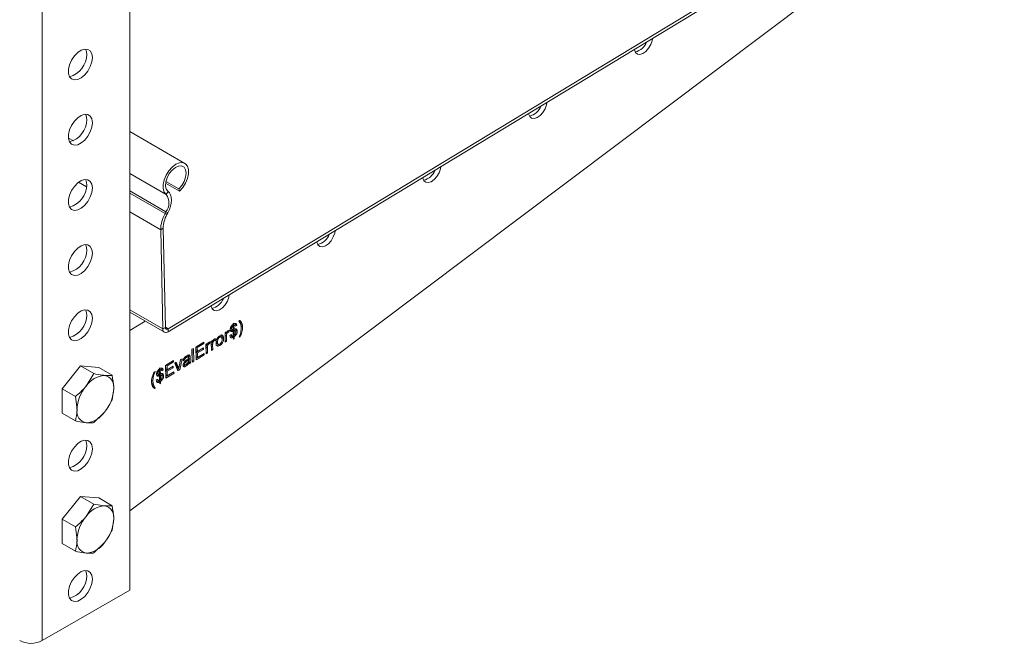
# Model space of a CAD drawing. Header units: millimetres. Extents: x 331 to 1422, y -285 to 997.
# Tile 3 of 11: x 711 to 957, y -90 to 66. Entities that reach past the tile are written whole.
import ezdxf

# ---------------------------------------------------------------- set-up
doc = ezdxf.new("R2010")
doc.units = ezdxf.units.MM

msp = doc.modelspace()

# ---------------------------------------------------------------- linework, layer by layer
at = {"color": 7, "linetype": 'Continuous', "lineweight": 15}
for p, q in [((738.09, 216.92), (738.09, -77.07)), ((957.1, 115.28), (747.72, -11.64)), ((957.12, 114.55), (747.74, -12.37)), ((738.09, -57.25), (942.9, 96.87)), ((751.88, 29.83), (738.09, 37.79)), ((750.51, 22.85), (747.05, 24.85)), ((750.33, 23.45), (747.13, 25.3)), ((747.66, 22.81), (747.18, 22.05)), ((750.33, 23.45), (750.51, 22.85)), ((746.91, 17.25), (747.15, 17.69)), ((747.62, 17.47), (747.15, 17.69)), ((747.38, 17.03), (747.62, 17.47)), ((746.91, 17.25), (747.38, 17.03)), ((746.45, 13.6), (745.82, 13.21)), ((746.36, -11.65), (745.82, 13.21)), ((747, -11.26), (746.45, 13.6)), ((738.09, -7.48), (746.75, -12.48)), ((765.36, -9.65), (765.61, -9.5)), ((746.36, -11.65), (747, -11.26)), ((747.72, -11.64), (747.74, -12.37)), ((762.57, -12.24), (762.92, -12.44)), ((763.03, -12.02), (762.92, -12.44)), ((763.27, -11.4), (763.57, -11.57)), ((763.28, -12.12), (763.55, -12.27)), ((763.32, -11.6), (763.67, -11.8)), ((763.63, -12.01), (763.98, -12.22)), ((763.69, -10.73), (763.96, -10.88)), ((763.82, -10.59), (763.83, -10.81)), ((763.82, -10.59), (764.17, -10.79)), ((763.85, -11.96), (763.85, -12.14)), ((763.85, -11.96), (764.2, -12.16)), ((763.94, -10.34), (764.16, -10.21)), ((763.95, -10.51), (763.94, -10.34)), ((763.98, -11.8), (763.96, -10.88)), ((763.97, -11.61), (764.19, -11.74)), ((764.01, -13.36), (763.98, -12.22)), ((764.02, -10.3), (764.16, -10.38)), ((764.43, -10.78), (764.08, -10.57)), ((764.59, -12.18), (764.15, -11.92)), ((764.16, -10.21), (764.16, -10.38)), ((764.17, -10.79), (764.19, -11.74)), ((764.2, -12.16), (764.23, -13.23)), ((764.55, -10.52), (764.3, -10.7)), ((764.48, -10.29), (764.55, -10.52)), ((764.55, -10.52), (764.91, -10.72)), ((764.91, -10.72), (764.55, -10.98)), ((764.58, -11.66), (764.66, -11.97)), ((764.66, -11.97), (764.62, -12.26)), ((764.66, -11.97), (765.01, -12.17)), ((765.82, -10.04), (766.18, -10.24)), ((766, -10.92), (766.35, -11.12)), ((758.46, -14.72), (758.78, -14.52)), ((758.51, -17.07), (758.46, -14.72)), ((758.51, -14.69), (758.79, -14.85)), ((758.59, -14.73), (758.54, -14.89)), ((758.78, -14.52), (758.79, -14.85)), ((758.97, -14.47), (759.2, -14.6)), ((759.09, -14.35), (759.44, -14.55)), ((759.55, -14.13), (759.44, -14.55)), ((759.69, -14.74), (760.04, -14.95)), ((760.32, -13.59), (760.6, -13.75)), ((760.65, -13.5), (760.48, -13.46)), ((761.05, -13.73), (760.61, -13.47)), ((761.21, -13.79), (761.18, -14.11)), ((761.21, -13.79), (761.56, -13.99)), ((761.94, -12.61), (762.26, -12.41)), ((761.99, -14.96), (761.94, -12.61)), ((761.97, -13.29), (762, -14.54)), ((761.97, -13.29), (762.32, -13.49)), ((762, -14.54), (761.98, -14.55)), ((761.99, -12.58), (762.27, -12.74)), ((762.35, -14.74), (761.99, -14.96)), ((762, -14.54), (762.35, -14.74)), ((762.07, -12.62), (762.02, -12.78)), ((762.02, -12.78), (762.37, -12.99)), ((762.26, -12.41), (762.27, -12.74)), ((762.32, -13.49), (762.35, -14.74)), ((762.45, -12.36), (762.68, -12.49)), ((763.16, -13.33), (763.53, -13.07)), ((763.67, -13.57), (763.31, -13.69)), ((763.36, -13.19), (763.67, -13.37)), ((763.67, -13.57), (764.02, -13.77)), ((764.16, -13.17), (763.88, -13.4)), ((763.88, -13.4), (763.89, -13.7)), ((763.88, -13.4), (764.24, -13.6)), ((764, -13.1), (764.23, -13.23)), ((764.03, -14.19), (764.02, -13.77)), ((764.02, -13.93), (764.25, -14.06)), ((764.25, -14.06), (764.03, -14.19)), ((764.24, -13.6), (764.25, -14.06)), ((765.7, -13.59), (765.45, -13.74)), ((765.53, -13.49), (765.7, -13.59)), ((753.65, -16.75), (754.01, -16.53)), ((753.72, -19.97), (753.65, -16.75)), ((753.67, -16.74), (753.73, -19.55)), ((754.01, -16.53), (754.09, -19.75)), ((754.59, -16.18), (756.59, -14.97)), ((754.67, -19.4), (754.59, -16.18)), ((754.65, -16.15), (754.67, -17.1)), ((754.67, -17.1), (755.02, -17.3)), ((754.68, -16.12), (755, -16.31)), ((756.6, -15.34), (755, -16.31)), ((755, -16.31), (755.02, -17.3)), ((755.02, -17.3), (756.51, -16.4)), ((756.52, -16.77), (755.03, -17.67)), ((756.2, -16.59), (756.52, -16.77)), ((756.28, -15.16), (756.6, -15.34)), ((756.51, -16.4), (756.52, -16.77)), ((756.59, -14.97), (756.6, -15.34)), ((757.15, -15.51), (757.48, -15.31)), ((757.2, -17.86), (757.15, -15.51)), ((757.18, -16.19), (757.21, -17.44)), ((757.18, -16.19), (757.54, -16.39)), ((757.2, -15.48), (757.48, -15.64)), ((757.29, -15.52), (757.23, -15.68)), ((757.23, -15.68), (757.58, -15.89)), ((757.48, -15.31), (757.48, -15.64)), ((757.54, -16.39), (757.57, -17.64)), ((757.66, -15.26), (757.89, -15.39)), ((757.78, -15.14), (758.14, -15.34)), ((758.24, -14.92), (758.14, -15.34)), ((758.49, -15.4), (758.52, -16.65)), ((758.49, -15.4), (758.84, -15.6)), ((758.52, -16.65), (758.5, -16.66)), ((758.87, -16.85), (758.51, -17.07)), ((758.52, -16.65), (758.87, -16.85)), ((758.54, -14.89), (758.89, -15.1)), ((758.84, -15.6), (758.87, -16.85)), ((759.84, -15.27), (760.28, -15.52)), ((760.3, -15.61), (760.65, -15.82)), ((747.02, -20.77), (749.01, -19.56)), ((749.01, -19.56), (749.02, -19.93)), ((750.44, -21.03), (750.82, -19.34)), ((751.21, -19.11), (750.59, -21.87)), ((750.82, -19.34), (751.21, -19.11)), ((751.8, -19.46), (751.44, -19.64)), ((751.45, -19.26), (751.8, -19.46)), ((751.95, -18.58), (752.3, -18.78)), ((752.33, -18.47), (752.22, -18.48)), ((752.34, -18.49), (752.33, -18.47)), ((752.33, -18.47), (752.68, -18.68)), ((752.7, -18.69), (752.35, -18.48)), ((752.54, -19.26), (752.79, -19.41)), ((752.79, -19.53), (752.79, -19.41)), ((752.8, -18.21), (753.16, -18.41)), ((752.83, -18.55), (752.84, -19.05)), ((752.83, -18.55), (753.18, -18.75)), ((752.84, -19.05), (753.19, -19.26)), ((753.18, -18.75), (753.19, -19.26)), ((753.73, -19.55), (753.71, -19.56)), ((753.73, -19.55), (754.09, -19.75)), ((755.02, -18.77), (754.66, -18.99)), ((756.73, -18.15), (754.67, -19.4)), ((754.99, -17.28), (754.68, -17.47)), ((754.68, -17.47), (754.7, -18.58)), ((754.68, -17.47), (755.03, -17.67)), ((754.7, -18.58), (755.06, -18.79)), ((755.03, -17.67), (755.06, -18.79)), ((755.06, -18.79), (756.72, -17.78)), ((756.41, -17.97), (756.73, -18.15)), ((756.72, -17.78), (756.73, -18.15)), ((757.21, -17.44), (757.19, -17.45)), ((757.57, -17.64), (757.2, -17.86)), ((757.21, -17.44), (757.57, -17.64)), ((721.12, -26.65), (725.71, -20.93)), ((725.71, -20.93), (729.05, -22.85)), ((725.71, -20.93), (730.31, -21.34)), ((730.31, -21.34), (733.65, -23.27)), ((745.24, -21.91), (745.5, -22.07)), ((745.37, -21.77), (745.37, -21.99)), ((745.37, -21.77), (745.72, -21.97)), ((745.49, -21.53), (745.71, -21.4)), ((745.5, -21.69), (745.49, -21.53)), ((745.52, -22.98), (745.5, -22.07)), ((745.57, -21.48), (745.71, -21.56)), ((745.98, -21.96), (745.63, -21.76)), ((745.71, -21.4), (745.71, -21.56)), ((745.72, -21.97), (745.74, -22.92)), ((746.1, -21.7), (745.85, -21.89)), ((746.03, -21.47), (746.1, -21.7)), ((746.46, -21.91), (746.09, -22.17)), ((746.1, -21.7), (746.46, -21.91)), ((747.09, -23.99), (747.02, -20.77)), ((747.07, -20.74), (747.09, -21.69)), ((747.09, -21.69), (747.45, -21.89)), ((747.41, -21.87), (747.1, -22.06)), ((747.1, -22.06), (747.13, -23.18)), ((747.1, -22.06), (747.46, -22.26)), ((747.11, -20.72), (747.43, -20.9)), ((749.02, -19.93), (747.43, -20.9)), ((747.43, -20.9), (747.45, -21.89)), ((747.45, -21.89), (748.93, -20.99)), ((748.94, -21.36), (747.46, -22.26)), ((748.62, -21.18), (748.94, -21.36)), ((748.7, -19.75), (749.02, -19.93)), ((748.93, -20.99), (748.94, -21.36)), ((749.36, -20.23), (749.74, -20)), ((750.13, -22.15), (749.36, -20.23)), ((749.52, -20.14), (749.83, -20.96)), ((749.74, -20), (750.18, -21.16)), ((749.83, -20.96), (750.18, -21.16)), ((749.97, -21.35), (750.32, -21.56)), ((750.23, -21.67), (749.99, -21.82)), ((750.59, -21.87), (750.13, -22.15)), ((750.27, -21.52), (750.23, -21.67)), ((750.23, -21.67), (750.59, -21.87)), ((751.51, -20.33), (751.79, -20.49)), ((751.51, -20.44), (751.86, -20.64)), ((751.92, -20.66), (751.76, -20.79)), ((751.76, -20.79), (752.12, -20.99)), ((752.63, -20.09), (752.85, -20.21)), ((752.97, -20.01), (752.74, -20.15)), ((753.32, -20.22), (752.96, -20.43)), ((752.97, -20.01), (753.32, -20.22)), ((754.09, -19.75), (753.72, -19.97)), ((729.05, -22.85), (727.16, -25.95)), ((743.52, -24.55), (743.87, -24.75)), ((743.75, -23.79), (743.94, -23.9)), ((743.92, -23.06), (744.11, -23.17)), ((744.15, -22.51), (744.41, -22.35)), ((744.71, -24.51), (745.07, -24.25)), ((744.82, -22.58), (745.12, -22.75)), ((744.83, -23.3), (745.1, -23.46)), ((744.86, -22.78), (745.22, -22.99)), ((744.91, -24.37), (745.22, -24.55)), ((745.18, -23.2), (745.53, -23.4)), ((745.4, -23.14), (745.4, -23.33)), ((745.4, -23.14), (745.75, -23.34)), ((745.69, -24.37), (745.43, -24.58)), ((745.43, -24.58), (745.44, -24.88)), ((745.43, -24.58), (745.78, -24.79)), ((745.52, -22.79), (745.74, -22.92)), ((745.56, -24.55), (745.53, -23.4)), ((745.55, -24.28), (745.78, -24.41)), ((746.14, -23.36), (745.7, -23.11)), ((745.75, -23.34), (745.78, -24.41)), ((746.12, -22.84), (746.21, -23.15)), ((746.21, -23.15), (746.17, -23.45)), ((746.21, -23.15), (746.56, -23.35)), ((747.44, -23.36), (747.08, -23.58)), ((749.16, -22.74), (747.09, -23.99)), ((747.13, -23.18), (747.48, -23.38)), ((747.46, -22.26), (747.48, -23.38)), ((747.48, -23.38), (749.15, -22.37)), ((748.84, -22.56), (749.16, -22.74)), ((749.15, -22.37), (749.16, -22.74)), ((721.12, -26.65), (724.46, -28.57)), ((721.12, -32.77), (721.12, -26.65)), ((733.65, -29.39), (734.06, -26.57)), ((744.14, -26.24), (744.5, -26.44)), ((744.5, -26.44), (744.24, -26.6)), ((745.21, -24.75), (744.86, -24.87)), ((745.21, -24.75), (745.57, -24.96)), ((745.58, -25.37), (745.57, -24.96)), ((745.57, -25.11), (745.79, -25.24)), ((745.79, -25.24), (745.58, -25.37)), ((745.78, -24.79), (745.79, -25.24)), ((724.46, -28.57), (724.87, -31.87)), ((721.12, -32.77), (724.46, -34.7)), ((729.05, -35.11), (731.76, -32.49)), ((721.12, -59.31), (725.71, -53.59)), ((725.71, -53.59), (729.05, -55.52)), ((725.71, -53.59), (730.31, -54)), ((730.31, -54), (733.65, -55.93)), ((729.05, -55.52), (727.16, -58.61)), ((721.12, -59.31), (724.46, -61.23)), ((721.12, -65.44), (721.12, -59.31)), ((724.46, -61.23), (724.87, -64.54)), ((733.65, -62.06), (734.06, -59.23)), ((721.12, -65.44), (724.46, -67.36)), ((729.05, -67.77), (731.76, -65.15)), ((738.09, -77.07), (716.17, -89.73))]:
    msp.add_line(p, q, dxfattribs=at)
at = {"color": 8, "linetype": 'Continuous', "lineweight": 15}
for p, q in [((716.17, 202.19), (716.17, -89.73)), ((723.97, 35.44), (722.73, 36.16)), ((747.18, 22.05), (738.09, 27.29)), ((727.27, 23.92), (725.24, 25.09)), ((747.15, 17.69), (738.09, 22.92)), ((746.91, 17.25), (738.09, 22.34)), ((745.82, 13.21), (738.09, 17.67)), ((746.36, -11.65), (738.09, -6.87)), ((738.18, -7.53), (738.09, -7.59)), ((741.95, -9.71), (738.09, -12.05)), ((747.72, -11.64), (747, -11.22)), ((751.97, -19.71), (752.25, -19.87))]:
    msp.add_line(p, q, dxfattribs=at)
at = {"color": 7, "linetype": 'Continuous', "lineweight": 15, "flags": 128}
for points in [[(864.47, 58.39), (864.48, 58.3), (864.74, 57.63), (865.22, 57.23), (865.87, 57.14), (866.61, 57.37), (867.36, 57.9), (868.04, 58.67), (868.59, 59.59), (868.93, 60.57), (869.02, 61.15)], [(728.72, 56.33), (728.59, 57.28), (728.2, 57.99), (727.59, 58.39), (726.81, 58.46), (725.94, 58.19), (725.05, 57.59), (724.21, 56.74), (723.51, 55.69), (723.01, 54.54), (722.74, 53.4), (722.74, 52.36), (723.01, 51.53), (723.51, 50.97), (724.21, 50.72), (725.05, 50.83), (725.94, 51.27), (726.81, 52), (727.59, 52.97), (728.2, 54.08), (728.59, 55.23), (728.72, 56.33)], [(727.31, 57.15), (727.17, 58.09), (727.01, 58.48)], [(837.96, 42.32), (837.97, 42.23), (838.24, 41.56), (838.72, 41.16), (839.36, 41.07), (840.1, 41.31), (840.85, 41.83), (841.53, 42.6), (842.08, 43.52), (842.42, 44.5), (842.52, 45.08)], [(728.72, 40), (728.59, 40.95), (728.2, 41.65), (727.59, 42.06), (726.81, 42.13), (725.94, 41.86), (725.05, 41.26), (724.21, 40.4), (723.51, 39.36), (723.01, 38.21), (722.74, 37.07), (722.74, 36.03), (723.01, 35.2), (723.51, 34.63), (724.21, 34.39), (725.05, 34.5), (725.94, 34.94), (726.81, 35.67), (727.59, 36.63), (728.2, 37.74), (728.59, 38.9), (728.72, 40)], [(727.31, 40.82), (727.17, 41.76), (727.01, 42.15)], [(747.18, 22.05), (746.68, 22.65), (746.42, 23.51), (746.42, 24.57), (746.67, 25.73), (747.17, 26.9), (747.86, 28), (748.69, 28.92), (749.6, 29.6), (750.5, 29.97), (751.34, 30.02), (752.03, 29.73), (752.53, 29.13), (752.79, 28.26), (752.79, 27.2), (752.53, 26.04), (752.04, 24.86), (751.35, 23.77), (750.51, 22.85)], [(747.66, 22.81), (747.22, 23.36), (747.03, 24.18), (747.1, 25.17), (747.43, 26.24), (747.98, 27.26), (748.69, 28.15), (749.5, 28.81), (750.32, 29.17), (751.07, 29.19), (751.67, 28.87), (752.05, 28.25), (752.18, 27.38), (752.05, 26.37), (751.67, 25.3), (751.08, 24.29), (750.33, 23.45)], [(811.45, 26.25), (811.46, 26.16), (811.73, 25.49), (812.21, 25.09), (812.85, 25.01), (813.59, 25.24), (814.34, 25.77), (815.03, 26.53), (815.57, 27.45), (815.91, 28.43), (816.01, 29.02)], [(728.72, 23.67), (728.59, 24.62), (728.2, 25.32), (727.59, 25.73), (726.81, 25.8), (725.94, 25.53), (725.05, 24.93), (724.21, 24.07), (723.51, 23.02), (723.01, 21.88), (722.74, 20.74), (722.74, 19.7), (723.01, 18.87), (723.51, 18.3), (724.21, 18.06), (725.05, 18.17), (725.94, 18.6), (726.81, 19.34), (727.59, 20.3), (728.2, 21.41), (728.59, 22.57), (728.72, 23.67)], [(727.31, 24.49), (727.17, 25.43), (727.01, 25.81)], [(747.62, 17.47), (748, 18.27), (748.28, 19.08), (748.45, 19.88), (748.51, 20.63), (748.46, 21.33), (748.3, 21.93), (748.03, 22.43), (747.66, 22.81)], [(784.94, 10.18), (784.96, 10.09), (785.22, 9.42), (785.7, 9.02), (786.34, 8.94), (787.08, 9.17), (787.83, 9.7), (788.52, 10.46), (789.06, 11.39), (789.4, 12.36), (789.5, 12.95)], [(728.72, 7.34), (728.59, 8.29), (728.2, 8.99), (727.59, 9.4), (726.81, 9.47), (725.94, 9.2), (725.05, 8.6), (724.21, 7.74), (723.51, 6.69), (723.01, 5.55), (722.74, 4.41), (722.74, 3.37), (723.01, 2.54), (723.51, 1.97), (724.21, 1.73), (725.05, 1.84), (725.94, 2.27), (726.81, 3.01), (727.59, 3.97), (728.2, 5.08), (728.59, 6.24), (728.72, 7.34)], [(727.31, 8.16), (727.17, 9.1), (727.01, 9.48)], [(758.43, -5.88), (758.45, -5.98), (758.71, -6.64), (759.19, -7.04), (759.83, -7.13), (760.57, -6.9), (761.32, -6.37), (762.01, -5.6), (762.55, -4.68), (762.9, -3.71), (762.99, -3.12)], [(728.72, -8.99), (728.59, -8.05), (728.2, -7.34), (727.59, -6.93), (726.81, -6.86), (725.94, -7.14), (725.05, -7.73), (724.21, -8.59), (723.51, -9.64), (723.01, -10.78), (722.74, -11.92), (722.74, -12.96), (723.01, -13.79), (723.51, -14.36), (724.21, -14.6), (725.05, -14.5), (725.94, -14.06), (726.81, -13.32), (727.59, -12.36), (728.2, -11.25), (728.59, -10.09), (728.72, -8.99)], [(727.31, -8.17), (727.17, -7.23), (727.01, -6.85)], [(747.74, -12.37), (747.48, -12.5), (747.22, -12.56), (746.99, -12.56), (746.78, -12.49), (746.61, -12.36), (746.48, -12.17), (746.39, -11.93), (746.36, -11.65)], [(747.72, -11.64), (747.58, -11.71), (747.45, -11.74), (747.33, -11.74), (747.22, -11.71), (747.13, -11.64), (747.06, -11.54), (747.01, -11.41), (747, -11.26)], [(728.72, -41.65), (728.59, -40.71), (728.2, -40), (727.59, -39.59), (726.81, -39.52), (725.94, -39.8), (725.05, -40.39), (724.21, -41.25), (723.51, -42.3), (723.01, -43.44), (722.74, -44.59), (722.74, -45.62), (723.01, -46.46), (723.51, -47.02), (724.21, -47.26), (725.05, -47.16), (725.94, -46.72), (726.81, -45.98), (727.59, -45.02), (728.2, -43.91), (728.59, -42.75), (728.72, -41.65)], [(727.31, -40.84), (727.17, -39.89), (727.01, -39.51)], [(728.72, -74.31), (728.59, -73.37), (728.2, -72.66), (727.59, -72.25), (726.81, -72.19), (725.94, -72.46), (725.05, -73.05), (724.21, -73.91), (723.51, -74.96), (723.01, -76.11), (722.74, -77.25), (722.74, -78.28), (723.01, -79.12), (723.51, -79.68), (724.21, -79.92), (725.05, -79.82), (725.94, -79.38), (726.81, -78.65), (727.59, -77.68), (728.2, -76.57), (728.59, -75.41), (728.72, -74.31)], [(727.31, -73.5), (727.17, -72.55), (727.01, -72.17)]]:
    msp.add_lwpolyline(points, dxfattribs=at)
at = {"color": 7, "linetype": 'Continuous', "lineweight": 15}
for centre, radius, start, end in [((863.83, 61.61), 3.96, 282.2218, 340.0156), ((721.51, 57.13), 5.79, 284.9139, 0.1627), ((837.33, 45.54), 3.96, 282.2218, 340.0163), ((721.51, 40.8), 5.79, 284.914, 0.1626), ((810.82, 29.48), 3.96, 282.2217, 340.0164), ((721.51, 24.47), 5.79, 284.9137, 0.1629), ((744.3, 19.89), 3.6, 322.3142, 36.8336), ((754.23, 13.1), 8.41, 150.4467, 179.2515), ((753.6, 13.5), 7.15, 150.4468, 179.2514), ((784.31, 13.41), 3.96, 282.2214, 340.0167), ((721.51, 8.14), 5.79, 284.9137, 0.1629), ((757.8, -2.66), 3.96, 282.2215, 340.0161), ((721.51, -8.19), 5.79, 284.914, 0.1626), ((732.11, -29.22), 5.93, 93.4291, 146.5656), ((731.24, -26.11), 2.86, 350.7482, 79.4533), ((734.83, -32.33), 9.98, 140.2279, 177.3607), ((724.09, -26.11), 9.98, 320.228, 357.3607), ((727.69, -32.33), 2.86, 170.7481, 259.453), ((726.81, -29.22), 5.93, 273.4302, 326.5645), ((721.51, -40.85), 5.79, 284.914, 0.1626), ((732.11, -61.88), 5.93, 93.4294, 146.5653), ((731.24, -58.77), 2.86, 350.7485, 79.4531), ((734.83, -64.99), 9.98, 140.228, 177.3606), ((724.09, -58.77), 9.98, 320.228, 357.3607), ((727.69, -64.99), 2.86, 170.7481, 259.453), ((726.81, -61.88), 5.93, 273.4294, 326.5652), ((721.51, -73.51), 5.79, 284.9137, 0.1629), ((713.34, -84.27), 6.15, 242.6097, 297.3903)]:
    msp.add_arc(centre, radius, start, end, dxfattribs=at)
for points, knots in [([(765.69, -10.1), (765.63, -10.01), (765.53, -9.86), (765.41, -9.71), (765.36, -9.65)], [0, 0, 0, 0, 0.559928, 1, 1, 1, 1]), ([(765.51, -9.56), (765.55, -9.59), (765.68, -9.72), (765.76, -9.91), (765.82, -10.04)], [0, 0, 0, 0, 0.26628, 1, 1, 1, 1]), ([(765.61, -9.5), (765.74, -9.61), (765.96, -9.82), (766.11, -10.11), (766.18, -10.24)], [0, 0, 0, 0, 0.5599976, 1, 1, 1, 1]), ([(762.27, -12.74), (762.32, -12.6), (762.39, -12.41), (762.56, -12.2), (762.64, -12.14), (762.68, -12.11)], [0, 0, 0, 0, 0.559601, 0.779772, 1, 1, 1, 1]), ([(762.68, -12.11), (762.75, -12.08), (762.87, -12.02), (762.98, -12.02), (763.03, -12.02)], [0, 0, 0, 0, 0.559545, 1, 1, 1, 1]), ([(763.2, -11.81), (763.21, -11.66), (763.23, -11.4), (763.38, -11.13), (763.45, -11.02)], [0, 0, 0, 0, 0.55915, 1, 1, 1, 1]), ([(763.55, -12.27), (763.49, -12.27), (763.38, -12.25), (763.24, -12.1), (763.22, -11.92), (763.2, -11.81)], [0, 0, 0, 0, 0.280484, 0.560918, 1, 1, 1, 1]), ([(763.63, -12.01), (763.55, -12.03), (763.4, -12.07), (763.26, -12.07), (763.2, -12.07)], [0, 0, 0, 0, 0.559908, 1, 1, 1, 1]), ([(763.45, -11.02), (763.53, -10.9), (763.69, -10.7), (763.87, -10.57), (763.95, -10.51)], [0, 0, 0, 0, 0.558521, 1, 1, 1, 1]), ([(763.98, -12.22), (763.9, -12.24), (763.75, -12.27), (763.61, -12.27), (763.55, -12.27)], [0, 0, 0, 0, 0.559908, 1, 1, 1, 1]), ([(763.96, -10.88), (763.9, -10.93), (763.79, -11.02), (763.66, -11.21), (763.58, -11.4), (763.57, -11.51), (763.57, -11.57)], [0, 0, 0, 0, 0.280398, 0.559996, 0.780038, 1, 1, 1, 1]), ([(763.57, -11.57), (763.57, -11.63), (763.59, -11.76), (763.74, -11.85), (763.89, -11.82), (763.98, -11.8)], [0, 0, 0, 0, 0.279899, 0.558702, 1, 1, 1, 1]), ([(764.07, -10.58), (764.06, -10.57), (764.01, -10.52), (763.91, -10.56), (763.82, -10.59)], [0, 0, 0, 0, 0.153046, 1, 1, 1, 1]), ([(764.18, -11.96), (764.16, -11.95), (764.08, -11.88), (763.95, -11.92), (763.85, -11.96)], [0, 0, 0, 0, 0.213196, 1, 1, 1, 1]), ([(764.16, -10.38), (764.26, -10.34), (764.43, -10.26), (764.57, -10.29), (764.63, -10.3)], [0, 0, 0, 0, 0.56028, 1, 1, 1, 1]), ([(764.55, -10.98), (764.53, -10.93), (764.51, -10.83), (764.39, -10.73), (764.25, -10.77), (764.17, -10.79)], [0, 0, 0, 0, 0.281283, 0.561363, 1, 1, 1, 1]), ([(764.19, -11.74), (764.26, -11.72), (764.37, -11.69), (764.48, -11.66), (764.53, -11.66)], [0, 0, 0, 0, 0.560095, 1, 1, 1, 1]), ([(764.65, -12.41), (764.64, -12.34), (764.63, -12.2), (764.46, -12.1), (764.3, -12.14), (764.2, -12.16)], [0, 0, 0, 0, 0.279999, 0.558658, 1, 1, 1, 1]), ([(765.01, -12.17), (765, -12.31), (764.99, -12.6), (764.78, -13.04), (764.52, -13.39), (764.33, -13.53), (764.24, -13.6)], [0, 0, 0, 0, 0.279803, 0.55926, 0.779431, 1, 1, 1, 1]), ([(764.53, -11.66), (764.61, -11.65), (764.76, -11.65), (764.96, -11.8), (764.99, -12.03), (765.01, -12.17)], [0, 0, 0, 0, 0.2810435, 0.5614662, 1, 1, 1, 1]), ([(764.63, -10.3), (764.71, -10.35), (764.85, -10.43), (764.89, -10.63), (764.91, -10.72)], [0, 0, 0, 0, 0.558674, 1, 1, 1, 1]), ([(765.45, -13.74), (765.62, -13.28), (765.93, -12.45), (765.97, -11.68), (765.99, -11.35)], [0, 0, 0, 0, 0.560027, 1, 1, 1, 1]), ([(765.89, -10.6), (765.86, -10.5), (765.8, -10.32), (765.72, -10.17), (765.69, -10.1)], [0, 0, 0, 0, 0.559962, 1, 1, 1, 1]), ([(766.35, -11.12), (766.31, -11.57), (766.24, -12.37), (765.87, -13.22), (765.7, -13.59)], [0, 0, 0, 0, 0.558714, 1, 1, 1, 1]), ([(765.82, -10.04), (765.88, -10.19), (765.97, -10.45), (765.99, -10.78), (766, -10.92)], [0, 0, 0, 0, 0.559819, 1, 1, 1, 1]), ([(765.99, -11.35), (765.98, -11.2), (765.96, -10.94), (765.91, -10.7), (765.89, -10.6)], [0, 0, 0, 0, 0.559928, 1, 1, 1, 1]), ([(766.18, -10.24), (766.23, -10.39), (766.32, -10.66), (766.34, -10.98), (766.35, -11.12)], [0, 0, 0, 0, 0.559819, 1, 1, 1, 1]), ([(758.79, -14.85), (758.84, -14.71), (758.91, -14.52), (759.08, -14.31), (759.16, -14.25), (759.2, -14.22)], [0, 0, 0, 0, 0.5596014, 0.7797806, 1, 1, 1, 1]), ([(759.2, -14.6), (759.16, -14.63), (759.07, -14.69), (758.95, -14.87), (758.91, -15.01), (758.89, -15.1)], [0, 0, 0, 0, 0.2803, 0.560898, 1, 1, 1, 1]), ([(759.2, -14.22), (759.27, -14.19), (759.39, -14.13), (759.5, -14.13), (759.55, -14.13)], [0, 0, 0, 0, 0.559545, 1, 1, 1, 1]), ([(759.44, -14.55), (759.4, -14.55), (759.32, -14.54), (759.24, -14.58), (759.2, -14.6)], [0, 0, 0, 0, 0.5601092, 1, 1, 1, 1]), ([(759.68, -15.17), (759.68, -14.96), (759.69, -14.59), (759.88, -14.2), (759.97, -14.02)], [0, 0, 0, 0, 0.560963, 1, 1, 1, 1]), ([(759.97, -14.02), (760.07, -13.87), (760.26, -13.6), (760.49, -13.45), (760.6, -13.38)], [0, 0, 0, 0, 0.559028, 1, 1, 1, 1]), ([(760.6, -13.75), (760.54, -13.8), (760.4, -13.89), (760.23, -14.12), (760.06, -14.49), (760.05, -14.76), (760.04, -14.95)], [0, 0, 0, 0, 0.187141, 0.374026, 0.561091, 1, 1, 1, 1]), ([(760.6, -13.38), (760.74, -13.31), (761.04, -13.16), (761.37, -13.3), (761.54, -13.61), (761.55, -13.87), (761.56, -13.99)], [0, 0, 0, 0, 0.279558, 0.558598, 0.778992, 1, 1, 1, 1]), ([(761.2, -14.23), (761.19, -14.12), (761.18, -13.91), (761.05, -13.7), (760.84, -13.64), (760.68, -13.71), (760.6, -13.75)], [0, 0, 0, 0, 0.281076, 0.560325, 0.780176, 1, 1, 1, 1]), ([(760.64, -15.45), (760.71, -15.4), (760.84, -15.3), (761.01, -15.07), (761.19, -14.69), (761.2, -14.42), (761.2, -14.23)], [0, 0, 0, 0, 0.187039, 0.373944, 0.56099, 1, 1, 1, 1]), ([(761.56, -13.99), (761.56, -14.17), (761.56, -14.53), (761.35, -15.1), (761.01, -15.56), (760.77, -15.73), (760.65, -15.82)], [0, 0, 0, 0, 0.281033, 0.559514, 0.779604, 1, 1, 1, 1]), ([(760.91, -13.11), (760.95, -13.12), (761.08, -13.15), (761.18, -13.41), (761.2, -13.66), (761.21, -13.79)], [0, 0, 0, 0, 0.158435, 0.578633, 1, 1, 1, 1]), ([(762.02, -12.78), (762, -12.88), (761.97, -13.06), (761.97, -13.22), (761.97, -13.29)], [0, 0, 0, 0, 0.559923, 1, 1, 1, 1]), ([(762.37, -12.99), (762.35, -13.08), (762.32, -13.26), (762.32, -13.42), (762.32, -13.49)], [0, 0, 0, 0, 0.559923, 1, 1, 1, 1]), ([(762.68, -12.49), (762.64, -12.52), (762.55, -12.59), (762.43, -12.76), (762.39, -12.9), (762.37, -12.99)], [0, 0, 0, 0, 0.2803, 0.560898, 1, 1, 1, 1]), ([(762.92, -12.44), (762.88, -12.44), (762.8, -12.43), (762.72, -12.47), (762.68, -12.49)], [0, 0, 0, 0, 0.560121, 1, 1, 1, 1]), ([(764.02, -13.77), (763.9, -13.83), (763.65, -13.93), (763.37, -13.86), (763.21, -13.63), (763.18, -13.43), (763.16, -13.33)], [0, 0, 0, 0, 0.280781, 0.559078, 0.779302, 1, 1, 1, 1]), ([(763.53, -13.07), (763.54, -13.14), (763.57, -13.26), (763.64, -13.34), (763.67, -13.37)], [0, 0, 0, 0, 0.560796, 1, 1, 1, 1]), ([(763.67, -13.37), (763.73, -13.39), (763.83, -13.44), (763.95, -13.38), (764.01, -13.36)], [0, 0, 0, 0, 0.559553, 1, 1, 1, 1]), ([(764.23, -13.23), (764.29, -13.17), (764.42, -13.06), (764.56, -12.82), (764.64, -12.6), (764.65, -12.47), (764.65, -12.41)], [0, 0, 0, 0, 0.279873, 0.559621, 0.77966, 1, 1, 1, 1]), ([(757.23, -15.68), (757.21, -15.78), (757.18, -15.96), (757.18, -16.12), (757.18, -16.19)], [0, 0, 0, 0, 0.559895, 1, 1, 1, 1]), ([(757.48, -15.64), (757.54, -15.5), (757.61, -15.31), (757.78, -15.1), (757.86, -15.04), (757.9, -15.01)], [0, 0, 0, 0, 0.559608, 0.779771, 1, 1, 1, 1]), ([(757.58, -15.89), (757.57, -15.98), (757.54, -16.16), (757.54, -16.32), (757.54, -16.39)], [0, 0, 0, 0, 0.559895, 1, 1, 1, 1]), ([(757.89, -15.39), (757.85, -15.42), (757.77, -15.49), (757.65, -15.66), (757.61, -15.8), (757.58, -15.89)], [0, 0, 0, 0, 0.280312, 0.560922, 1, 1, 1, 1]), ([(758.14, -15.34), (758.09, -15.34), (758.02, -15.33), (757.93, -15.37), (757.89, -15.39)], [0, 0, 0, 0, 0.5601092, 1, 1, 1, 1]), ([(757.9, -15.01), (757.97, -14.98), (758.09, -14.92), (758.19, -14.92), (758.24, -14.92)], [0, 0, 0, 0, 0.559548, 1, 1, 1, 1]), ([(758.54, -14.89), (758.52, -14.99), (758.49, -15.16), (758.49, -15.33), (758.49, -15.4)], [0, 0, 0, 0, 0.559872, 1, 1, 1, 1]), ([(758.89, -15.1), (758.87, -15.19), (758.84, -15.37), (758.84, -15.53), (758.84, -15.6)], [0, 0, 0, 0, 0.559872, 1, 1, 1, 1]), ([(760.3, -15.61), (760.14, -15.7), (759.88, -15.83), (759.7, -15.72), (759.63, -15.68)], [0, 0, 0, 0, 0.600041, 1, 1, 1, 1]), ([(760.65, -15.82), (760.5, -15.89), (760.19, -16.04), (759.86, -15.9), (759.7, -15.56), (759.69, -15.3), (759.68, -15.17)], [0, 0, 0, 0, 0.279615, 0.558376, 0.77886, 1, 1, 1, 1]), ([(759.71, -14.91), (759.71, -14.96), (759.73, -15.12), (759.79, -15.27), (759.88, -15.29), (759.89, -15.29)], [0, 0, 0, 0, 0.315753, 0.952178, 1, 1, 1, 1]), ([(760.04, -14.95), (760.05, -15.06), (760.06, -15.28), (760.19, -15.5), (760.41, -15.56), (760.56, -15.48), (760.64, -15.45)], [0, 0, 0, 0, 0.28112, 0.560384, 0.780158, 1, 1, 1, 1]), ([(751.44, -19.64), (751.47, -19.49), (751.53, -19.2), (751.88, -18.69), (752.18, -18.49), (752.36, -18.37)], [0, 0, 0, 0, 0.280434, 0.559304, 1, 1, 1, 1]), ([(752.3, -18.78), (752.24, -18.82), (752.12, -18.9), (751.95, -19.07), (751.85, -19.28), (751.82, -19.4), (751.8, -19.46)], [0, 0, 0, 0, 0.280847, 0.55975, 0.779493, 1, 1, 1, 1]), ([(751.89, -19.77), (751.95, -19.73), (752.04, -19.64), (752.14, -19.57), (752.19, -19.53)], [0, 0, 0, 0, 0.55991, 1, 1, 1, 1]), ([(752.19, -19.53), (752.3, -19.45), (752.5, -19.3), (752.7, -19.12), (752.78, -19.04)], [0, 0, 0, 0, 0.560186, 1, 1, 1, 1]), ([(752.79, -19.41), (752.69, -19.5), (752.51, -19.67), (752.33, -19.8), (752.25, -19.87)], [0, 0, 0, 0, 0.559759, 1, 1, 1, 1]), ([(752.68, -18.68), (752.62, -18.68), (752.5, -18.67), (752.36, -18.75), (752.3, -18.78)], [0, 0, 0, 0, 0.55788, 1, 1, 1, 1]), ([(752.36, -18.37), (752.55, -18.27), (752.81, -18.12), (753.09, -18.21), (753.13, -18.34), (753.16, -18.41)], [0, 0, 0, 0, 0.559246, 0.779188, 1, 1, 1, 1]), ([(752.78, -18.94), (752.78, -18.87), (752.77, -18.76), (752.71, -18.7), (752.68, -18.68)], [0, 0, 0, 0, 0.5619364, 1, 1, 1, 1]), ([(752.75, -19.89), (752.76, -19.82), (752.8, -19.69), (752.79, -19.58), (752.79, -19.53)], [0, 0, 0, 0, 0.5589712, 1, 1, 1, 1]), ([(752.78, -19.04), (752.78, -19.02), (752.78, -18.99), (752.78, -18.95), (752.78, -18.94)], [0, 0, 0, 0, 0.560022, 1, 1, 1, 1]), ([(752.8, -18.21), (752.81, -18.27), (752.82, -18.38), (752.83, -18.5), (752.83, -18.55)], [0, 0, 0, 0, 0.559783, 1, 1, 1, 1]), ([(752.84, -19.05), (752.84, -19.25), (752.83, -19.61), (752.93, -19.89), (752.97, -20.01)], [0, 0, 0, 0, 0.561542, 1, 1, 1, 1]), ([(753.16, -18.41), (753.16, -18.47), (753.18, -18.58), (753.18, -18.7), (753.18, -18.75)], [0, 0, 0, 0, 0.559783, 1, 1, 1, 1]), ([(753.19, -19.26), (753.19, -19.46), (753.19, -19.81), (753.28, -20.09), (753.32, -20.22)], [0, 0, 0, 0, 0.561542, 1, 1, 1, 1]), ([(744.99, -22.2), (745.08, -22.09), (745.24, -21.89), (745.42, -21.75), (745.5, -21.69)], [0, 0, 0, 0, 0.558518, 1, 1, 1, 1]), ([(745.5, -22.07), (745.45, -22.11), (745.34, -22.21), (745.21, -22.4), (745.12, -22.59), (745.12, -22.7), (745.12, -22.75)], [0, 0, 0, 0, 0.280413, 0.560018, 0.780034, 1, 1, 1, 1]), ([(745.62, -21.77), (745.61, -21.76), (745.55, -21.7), (745.45, -21.74), (745.37, -21.77)], [0, 0, 0, 0, 0.153056, 1, 1, 1, 1]), ([(745.71, -21.56), (745.81, -21.52), (745.98, -21.45), (746.12, -21.47), (746.18, -21.48)], [0, 0, 0, 0, 0.560276, 1, 1, 1, 1]), ([(746.09, -22.17), (746.08, -22.12), (746.06, -22.02), (745.93, -21.91), (745.8, -21.95), (745.72, -21.97)], [0, 0, 0, 0, 0.281275, 0.561376, 1, 1, 1, 1]), ([(746.18, -21.48), (746.26, -21.53), (746.39, -21.62), (746.44, -21.82), (746.46, -21.91)], [0, 0, 0, 0, 0.558674, 1, 1, 1, 1]), ([(749.83, -20.96), (749.86, -21.03), (749.91, -21.16), (749.95, -21.29), (749.97, -21.35)], [0, 0, 0, 0, 0.559967, 1, 1, 1, 1]), ([(750.18, -21.16), (750.21, -21.23), (750.26, -21.36), (750.3, -21.5), (750.32, -21.56)], [0, 0, 0, 0, 0.559967, 1, 1, 1, 1]), ([(750.32, -21.56), (750.34, -21.46), (750.38, -21.29), (750.42, -21.11), (750.44, -21.03)], [0, 0, 0, 0, 0.560006, 1, 1, 1, 1]), ([(751.43, -20.73), (751.43, -20.64), (751.44, -20.46), (751.6, -20.09), (751.78, -19.89), (751.89, -19.77)], [0, 0, 0, 0, 0.280472, 0.560994, 1, 1, 1, 1]), ([(752.12, -20.99), (752.02, -21.04), (751.83, -21.14), (751.59, -21.13), (751.45, -20.98), (751.43, -20.81), (751.43, -20.73)], [0, 0, 0, 0, 0.2808223, 0.5596975, 0.7797096, 1, 1, 1, 1]), ([(751.76, -20.79), (751.66, -20.85), (751.56, -20.92), (751.47, -20.91), (751.46, -20.91)], [0, 0, 0, 0, 0.9101133, 1, 1, 1, 1]), ([(752.25, -19.87), (752.15, -19.94), (752.02, -20.03), (751.88, -20.2), (751.83, -20.3), (751.79, -20.4), (751.79, -20.46), (751.79, -20.49)], [0, 0, 0, 0, 0.500278, 0.625316, 0.750279, 0.875144, 1, 1, 1, 1]), ([(751.79, -20.49), (751.79, -20.53), (751.8, -20.6), (751.87, -20.66), (751.99, -20.67), (752.11, -20.61), (752.19, -20.57)], [0, 0, 0, 0, 0.186546, 0.373454, 0.560606, 1, 1, 1, 1]), ([(752.85, -20.21), (752.73, -20.39), (752.51, -20.71), (752.24, -20.9), (752.12, -20.99)], [0, 0, 0, 0, 0.559967, 1, 1, 1, 1]), ([(752.19, -20.57), (752.32, -20.47), (752.55, -20.3), (752.69, -20.01), (752.75, -19.89)], [0, 0, 0, 0, 0.559756, 1, 1, 1, 1]), ([(752.96, -20.43), (752.93, -20.4), (752.88, -20.34), (752.86, -20.25), (752.85, -20.21)], [0, 0, 0, 0, 0.559727, 1, 1, 1, 1]), ([(731.76, -23.3), (731.57, -23.28), (730.77, -23.2), (729.79, -23), (729.05, -22.85)], [0, 0, 0, 0, 0.241852, 1, 1, 1, 1]), ([(733.65, -23.27), (733.53, -23.28), (733.03, -23.35), (732.31, -23.32), (731.76, -23.3)], [0, 0, 0, 0, 0.223715, 1, 1, 1, 1]), ([(734.06, -26.57), (734.06, -26.49), (734.05, -25.46), (733.84, -24.32), (733.65, -23.27)], [0, 0, 0, 0, 0.070216, 1, 1, 1, 1]), ([(743.51, -24.97), (743.51, -24.78), (743.52, -24.44), (743.6, -24.07), (743.64, -23.91)], [0, 0, 0, 0, 0.559875, 1, 1, 1, 1]), ([(743.52, -24.55), (743.57, -24.93), (743.65, -25.62), (743.99, -26.05), (744.14, -26.24)], [0, 0, 0, 0, 0.559136, 1, 1, 1, 1]), ([(743.64, -23.91), (743.72, -23.64), (743.85, -23.18), (744.06, -22.71), (744.15, -22.51)], [0, 0, 0, 0, 0.559776, 1, 1, 1, 1]), ([(743.94, -23.9), (743.92, -24.06), (743.87, -24.36), (743.87, -24.63), (743.87, -24.75)], [0, 0, 0, 0, 0.559962, 1, 1, 1, 1]), ([(744.11, -23.17), (744.07, -23.31), (744, -23.55), (743.96, -23.79), (743.94, -23.9)], [0, 0, 0, 0, 0.559936, 1, 1, 1, 1]), ([(744.41, -22.35), (744.35, -22.51), (744.24, -22.78), (744.15, -23.05), (744.11, -23.17)], [0, 0, 0, 0, 0.5600411, 1, 1, 1, 1]), ([(745.57, -24.96), (745.45, -25.01), (745.2, -25.12), (744.92, -25.04), (744.76, -24.82), (744.73, -24.61), (744.71, -24.51)], [0, 0, 0, 0, 0.280782, 0.559079, 0.779317, 1, 1, 1, 1]), ([(745.18, -23.2), (745.1, -23.22), (744.95, -23.25), (744.81, -23.25), (744.74, -23.25)], [0, 0, 0, 0, 0.559919, 1, 1, 1, 1]), ([(744.75, -22.99), (744.76, -22.85), (744.78, -22.59), (744.93, -22.32), (744.99, -22.2)], [0, 0, 0, 0, 0.559164, 1, 1, 1, 1]), ([(745.1, -23.46), (745.04, -23.45), (744.93, -23.43), (744.79, -23.29), (744.77, -23.1), (744.75, -22.99)], [0, 0, 0, 0, 0.280487, 0.560933, 1, 1, 1, 1]), ([(745.07, -24.25), (745.09, -24.32), (745.11, -24.45), (745.19, -24.52), (745.22, -24.55)], [0, 0, 0, 0, 0.56082, 1, 1, 1, 1]), ([(745.53, -23.4), (745.45, -23.42), (745.3, -23.45), (745.16, -23.46), (745.1, -23.46)], [0, 0, 0, 0, 0.559919, 1, 1, 1, 1]), ([(745.12, -22.75), (745.12, -22.82), (745.14, -22.94), (745.29, -23.04), (745.44, -23), (745.52, -22.98)], [0, 0, 0, 0, 0.2798974, 0.5587213, 1, 1, 1, 1]), ([(745.22, -24.55), (745.27, -24.58), (745.37, -24.62), (745.5, -24.57), (745.56, -24.55)], [0, 0, 0, 0, 0.559539, 1, 1, 1, 1]), ([(745.73, -23.15), (745.71, -23.13), (745.63, -23.07), (745.5, -23.11), (745.4, -23.14)], [0, 0, 0, 0, 0.213208, 1, 1, 1, 1]), ([(745.74, -22.92), (745.81, -22.9), (745.92, -22.87), (746.03, -22.85), (746.08, -22.84)], [0, 0, 0, 0, 0.560088, 1, 1, 1, 1]), ([(746.2, -23.59), (746.19, -23.52), (746.18, -23.38), (746.01, -23.28), (745.85, -23.32), (745.75, -23.34)], [0, 0, 0, 0, 0.279974, 0.558661, 1, 1, 1, 1]), ([(746.56, -23.35), (746.55, -23.5), (746.53, -23.79), (746.33, -24.23), (746.06, -24.58), (745.88, -24.72), (745.78, -24.79)], [0, 0, 0, 0, 0.279801, 0.559255, 0.779433, 1, 1, 1, 1]), ([(745.78, -24.41), (745.84, -24.36), (745.97, -24.24), (746.11, -24.01), (746.19, -23.78), (746.2, -23.65), (746.2, -23.59)], [0, 0, 0, 0, 0.27986, 0.559624, 0.779633, 1, 1, 1, 1]), ([(746.08, -22.84), (746.16, -22.84), (746.31, -22.84), (746.51, -22.99), (746.54, -23.22), (746.56, -23.35)], [0, 0, 0, 0, 0.28104, 0.561464, 1, 1, 1, 1]), ([(727.16, -25.95), (727.11, -26.02), (726.33, -26.98), (725.36, -27.81), (724.46, -28.57)], [0, 0, 0, 0, 0.070213, 1, 1, 1, 1]), ([(744.24, -26.6), (744.02, -26.38), (743.63, -25.99), (743.55, -25.28), (743.51, -24.97)], [0, 0, 0, 0, 0.560147, 1, 1, 1, 1]), ([(743.87, -24.75), (743.92, -25.14), (744.01, -25.82), (744.35, -26.25), (744.5, -26.44)], [0, 0, 0, 0, 0.559136, 1, 1, 1, 1]), ([(731.76, -32.49), (731.81, -32.42), (732.58, -31.45), (733.14, -30.39), (733.65, -29.39)], [0, 0, 0, 0, 0.070217, 1, 1, 1, 1]), ([(724.87, -31.87), (724.87, -31.95), (724.86, -32.98), (724.65, -33.87), (724.46, -34.7)], [0, 0, 0, 0, 0.070215, 1, 1, 1, 1]), ([(724.46, -34.7), (725.2, -34.85), (726.17, -35.04), (726.97, -35.12), (727.16, -35.14)], [0, 0, 0, 0, 0.758148, 1, 1, 1, 1]), ([(727.16, -35.14), (727.72, -35.17), (728.43, -35.2), (728.94, -35.13), (729.05, -35.11)], [0, 0, 0, 0, 0.776285, 1, 1, 1, 1]), ([(731.76, -55.96), (731.57, -55.94), (730.77, -55.86), (729.79, -55.66), (729.05, -55.52)], [0, 0, 0, 0, 0.241852, 1, 1, 1, 1]), ([(733.65, -55.93), (733.53, -55.94), (733.03, -56.02), (732.31, -55.98), (731.76, -55.96)], [0, 0, 0, 0, 0.223711, 1, 1, 1, 1]), ([(734.06, -59.23), (734.06, -59.16), (734.05, -58.12), (733.84, -56.98), (733.65, -55.93)], [0, 0, 0, 0, 0.070208, 1, 1, 1, 1]), ([(727.16, -58.61), (727.11, -58.68), (726.33, -59.64), (725.36, -60.47), (724.46, -61.23)], [0, 0, 0, 0, 0.0702172, 1, 1, 1, 1]), ([(731.76, -65.15), (731.81, -65.08), (732.58, -64.11), (733.14, -63.05), (733.65, -62.06)], [0, 0, 0, 0, 0.070217, 1, 1, 1, 1]), ([(724.87, -64.54), (724.87, -64.61), (724.86, -65.64), (724.65, -66.53), (724.46, -67.36)], [0, 0, 0, 0, 0.070215, 1, 1, 1, 1]), ([(724.46, -67.36), (725.2, -67.51), (726.17, -67.7), (726.97, -67.79), (727.16, -67.81)], [0, 0, 0, 0, 0.758148, 1, 1, 1, 1]), ([(727.16, -67.81), (727.72, -67.83), (728.43, -67.86), (728.94, -67.79), (729.05, -67.77)], [0, 0, 0, 0, 0.776289, 1, 1, 1, 1])]:
    msp.add_open_spline(points, degree=3, knots=knots, dxfattribs=at)

doc.saveas('drawing.dxf')
